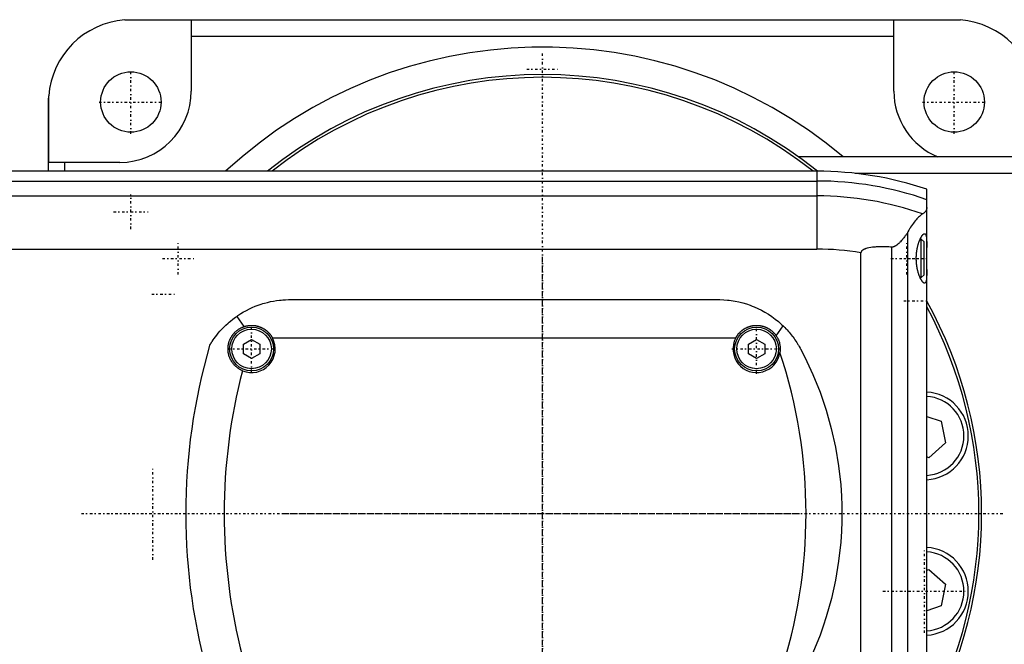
# Model space of a CAD drawing. Extents: x -502 to 174, y -90 to 90.
# Tile 5 of 6: x -95 to 84, y -24 to 90. Entities that reach past the tile are written whole.
import ezdxf

# ---------------------------------------------------------------- set-up
doc = ezdxf.new("R2010")
doc.units = 0
doc.linetypes.add('CENTER', pattern=[1.5, 0.45, -0.5, 0.05, -0.5])
doc.layers.add('AM_0', color=7, linetype='CONTINUOUS')
doc.layers.add('AM_7', color=7, linetype='CENTER')

msp = doc.modelspace()

# ---------------------------------------------------------------- linework, layer by layer
at = {"layer": 'AM_0', "color": 7, "linetype": 'CONTINUOUS'}
for p, q in [((-76.12, 89.96), (-64, 89.96)), ((-75, 90), (75, 90)), ((-64, 89.96), (-64, 77)), ((64, 89.96), (76.12, 89.96)), ((64, 77), (64, 89.96)), ((-64, 87), (64, 87)), ((-89.96, 64), (-89.96, 76.12)), ((-90, 62.39), (-90, 75)), ((127, 65), (46.64, 65)), ((-77, 64), (-89.96, 64)), ((-87, 62.39), (-87, 64)), ((50, 62.39), (-240, 62.39)), ((50, 62.39), (50, 48.19)), ((127, 62), (56.95, 62)), ((-187.95, 60.6), (50, 60.6)), ((-146.27, 57.89), (50, 57.89)), ((70, -59.1), (70, 59.1)), ((66.48, 51.17), (66.48, -51.17)), ((63.58, 48.57), (63.58, -48.57)), ((69, 50), (68.79, 50)), ((69.5, 49.5), (69, 50)), ((69, 43), (69, 50)), ((69.5, 43.5), (69.5, 49.5)), ((-125.1, 48.19), (50, 48.19)), ((58, -47.52), (58, 47.52)), ((69, 43), (69.5, 43.5)), ((68.79, 43), (69, 43)), ((-46, 39), (32, 39)), ((-55.72, 35.94), (-54.39, 34.07)), ((42.58, 32.38), (43.84, 34.2)), ((-54.5, 30.87), (-53, 31.73)), ((-54.5, 29.13), (-54.5, 30.87)), ((-53, 31.73), (-51.5, 30.87)), ((-51.5, 30.87), (-51.5, 29.13)), ((-49.19, 32), (35.19, 32)), ((37.5, 30.87), (39, 31.73)), ((37.5, 29.13), (37.5, 30.87)), ((39, 31.73), (40.5, 30.87)), ((40.5, 30.87), (40.5, 29.13)), ((-53, 28.27), (-54.5, 29.13)), ((-51.5, 29.13), (-53, 28.27)), ((39, 28.27), (37.5, 29.13)), ((40.5, 29.13), (39, 28.27)), ((70, 17.7), (72.6, 16.83)), ((72.6, 16.83), (73.41, 12.87)), ((73.41, 12.87), (70.38, 10.19)), ((70.38, 10.19), (70, 10.32)), ((70, -10.32), (70.38, -10.19)), ((70.38, -10.19), (73.41, -12.87)), ((73.41, -12.87), (72.6, -16.83)), ((72.6, -16.83), (70, -17.7))]:
    msp.add_line(p, q, dxfattribs=at)
for points in [[(-76.12, 89.96, 0), (-75.93, 89.97, 0), (-75.56, 89.99, 0), (-75.18, 90, 0), (-75, 90, 0)], [(75, 90, 0), (75.18, 90, 0), (75.56, 89.99, 0), (75.93, 89.97, 0), (76.12, 89.96, 0)], [(-90, 75, 0), (-90, 75.18, 0), (-89.99, 75.56, 0), (-89.97, 75.93, 0), (-89.96, 76.12, 0)], [(70, 55.78, 0), (70, 55.74, 0), (69.99, 55.66, 0), (69.99, 55.58, 0), (69.98, 55.55, 0), (69.97, 55.51, 0), (69.95, 55.44, 0), (69.93, 55.37, 0), (69.9, 55.3, 0), (69.87, 55.23, 0), (69.84, 55.16, 0), (69.82, 55.13, 0), (69.79, 55.1, 0), (69.75, 55.03, 0), (69.7, 54.97, 0), (69.64, 54.91, 0), (69.58, 54.85, 0), (69.51, 54.79, 0), (69.48, 54.76, 0), (69.44, 54.73, 0), (69.37, 54.68, 0), (69.28, 54.63, 0), (69.24, 54.6, 0)], [(69.24, 54.6, 0), (69.18, 54.57, 0), (69.06, 54.49, 0), (68.94, 54.39, 0), (68.87, 54.34, 0), (68.8, 54.28, 0), (68.66, 54.16, 0), (68.52, 54.02, 0), (68.37, 53.87, 0), (68.21, 53.71, 0), (68.05, 53.53, 0), (67.97, 53.43, 0), (67.89, 53.34, 0), (67.72, 53.13, 0), (67.56, 52.91, 0), (67.39, 52.68, 0), (67.22, 52.44, 0), (67.05, 52.18, 0), (66.97, 52.04, 0), (66.88, 51.91, 0), (66.72, 51.62, 0), (66.55, 51.33, 0), (66.48, 51.17, 0)], [(66.48, 51.17, 0), (66.4, 51.06, 0), (66.26, 50.84, 0), (66.11, 50.63, 0), (66.03, 50.53, 0), (65.95, 50.43, 0), (65.8, 50.23, 0), (65.65, 50.04, 0), (65.49, 49.85, 0), (65.34, 49.68, 0), (65.19, 49.52, 0), (65.11, 49.44, 0), (65.03, 49.36, 0), (64.88, 49.22, 0), (64.74, 49.09, 0), (64.58, 48.96, 0), (64.49, 48.89, 0), (64.46, 48.88, 0), (64.43, 48.86, 0), (64.42, 48.85, 0), (64.41, 48.84, 0), (64.38, 48.82, 0), (64.35, 48.8, 0), (64.32, 48.78, 0), (64.29, 48.77, 0), (64.26, 48.75, 0), (64.25, 48.74, 0), (64.24, 48.73, 0), (64.21, 48.72, 0), (64.18, 48.7, 0), (64.16, 48.7, 0), (64.15, 48.69, 0), (64.12, 48.68, 0), (64.08, 48.66, 0), (64.07, 48.66, 0), (64.05, 48.65, 0), (64.02, 48.64, 0), (63.99, 48.63, 0), (63.96, 48.62, 0), (63.93, 48.61, 0), (63.9, 48.6, 0), (63.88, 48.59, 0), (63.86, 48.59, 0), (63.83, 48.58, 0), (63.8, 48.58, 0), (63.76, 48.57, 0), (63.73, 48.57, 0), (63.7, 48.57, 0), (63.68, 48.57, 0), (63.66, 48.57, 0), (63.63, 48.57, 0), (63.6, 48.57, 0), (63.58, 48.57, 0)], [(69.59, 42, 0), (69.58, 42, 0), (69.55, 42, 0), (69.52, 42.01, 0), (69.51, 42.02, 0), (69.49, 42.02, 0), (69.46, 42.04, 0), (69.43, 42.06, 0), (69.4, 42.08, 0), (69.37, 42.1, 0), (69.33, 42.13, 0), (69.32, 42.15, 0), (69.3, 42.17, 0), (69.26, 42.2, 0), (69.23, 42.25, 0), (69.19, 42.29, 0), (69.16, 42.34, 0), (69.12, 42.39, 0), (69.1, 42.42, 0), (69.08, 42.45, 0), (69.05, 42.51, 0), (69.01, 42.57, 0), (68.99, 42.6, 0), (68.97, 42.63, 0), (68.93, 42.7, 0), (68.9, 42.77, 0), (68.88, 42.81, 0), (68.86, 42.85, 0), (68.82, 42.92, 0), (68.78, 43, 0), (68.75, 43.09, 0), (68.71, 43.17, 0), (68.68, 43.26, 0), (68.66, 43.3, 0), (68.64, 43.34, 0), (68.61, 43.43, 0), (68.58, 43.53, 0), (68.54, 43.62, 0), (68.51, 43.73, 0), (68.48, 43.83, 0), (68.46, 43.88, 0), (68.45, 43.93, 0), (68.42, 44.04, 0), (68.39, 44.16, 0), (68.36, 44.27, 0), (68.33, 44.39, 0), (68.3, 44.51, 0), (68.29, 44.57, 0), (68.28, 44.63, 0), (68.25, 44.75, 0), (68.23, 44.87, 0), (68.21, 45, 0), (68.19, 45.13, 0), (68.17, 45.26, 0), (68.16, 45.32, 0), (68.15, 45.39, 0), (68.14, 45.52, 0), (68.13, 45.65, 0), (68.12, 45.78, 0), (68.11, 45.91, 0), (68.1, 46.04, 0), (68.1, 46.11, 0), (68.09, 46.17, 0), (68.09, 46.31, 0), (68.09, 46.44, 0), (68.09, 46.5, 0), (68.09, 46.56, 0), (68.09, 46.69, 0), (68.09, 46.83, 0), (68.1, 46.89, 0), (68.1, 46.96, 0), (68.11, 47.09, 0), (68.12, 47.22, 0), (68.13, 47.35, 0), (68.14, 47.48, 0), (68.15, 47.61, 0), (68.16, 47.68, 0), (68.17, 47.74, 0), (68.19, 47.87, 0), (68.21, 48, 0), (68.23, 48.13, 0), (68.25, 48.25, 0), (68.28, 48.37, 0), (68.29, 48.43, 0), (68.3, 48.49, 0), (68.33, 48.61, 0), (68.36, 48.73, 0), (68.39, 48.84, 0), (68.42, 48.96, 0), (68.45, 49.07, 0), (68.46, 49.12, 0), (68.48, 49.17, 0), (68.51, 49.27, 0), (68.54, 49.38, 0), (68.58, 49.47, 0), (68.61, 49.57, 0), (68.64, 49.66, 0), (68.66, 49.7, 0), (68.68, 49.74, 0), (68.71, 49.83, 0), (68.75, 49.91, 0), (68.78, 50, 0), (68.82, 50.08, 0), (68.86, 50.15, 0), (68.88, 50.19, 0), (68.9, 50.23, 0), (68.93, 50.3, 0), (68.97, 50.37, 0), (68.99, 50.4, 0), (69.01, 50.43, 0), (69.05, 50.49, 0), (69.08, 50.55, 0), (69.1, 50.58, 0), (69.12, 50.61, 0), (69.16, 50.66, 0), (69.19, 50.71, 0), (69.23, 50.75, 0), (69.26, 50.8, 0), (69.3, 50.83, 0), (69.32, 50.85, 0), (69.33, 50.87, 0), (69.37, 50.9, 0), (69.4, 50.92, 0), (69.43, 50.94, 0), (69.46, 50.96, 0), (69.49, 50.98, 0), (69.51, 50.98, 0), (69.52, 50.99, 0), (69.55, 51, 0), (69.58, 51, 0), (69.59, 51, 0)], [(69.59, 51, 0), (69.62, 51, 0), (69.67, 50.98, 0), (69.72, 50.95, 0), (69.74, 50.93, 0), (69.76, 50.9, 0), (69.8, 50.83, 0), (69.84, 50.75, 0), (69.87, 50.65, 0), (69.9, 50.53, 0), (69.92, 50.4, 0), (69.93, 50.32, 0), (69.94, 50.25, 0), (69.96, 50.08, 0), (69.97, 49.91, 0), (69.98, 49.73, 0), (69.99, 49.53, 0), (69.99, 49.33, 0), (70, 49.22, 0), (70, 49.1, 0), (70, 48.87, 0), (70, 48.62, 0), (70, 48.5, 0)], [(63.58, 48.57, 0), (63.41, 48.58, 0), (63.07, 48.6, 0), (62.74, 48.62, 0), (62.57, 48.62, 0), (62.4, 48.63, 0), (62.07, 48.63, 0), (61.74, 48.63, 0), (61.42, 48.63, 0), (61.1, 48.62, 0), (60.78, 48.6, 0), (60.62, 48.58, 0), (60.46, 48.57, 0), (60.14, 48.54, 0), (59.8, 48.49, 0), (59.46, 48.43, 0), (59.13, 48.35, 0), (58.95, 48.3, 0), (58.9, 48.28, 0), (58.85, 48.27, 0), (58.82, 48.26, 0), (58.8, 48.25, 0), (58.75, 48.23, 0), (58.69, 48.21, 0), (58.67, 48.2, 0), (58.64, 48.19, 0), (58.59, 48.16, 0), (58.54, 48.14, 0), (58.51, 48.13, 0), (58.49, 48.11, 0), (58.44, 48.09, 0), (58.39, 48.06, 0), (58.34, 48.03, 0), (58.3, 48, 0), (58.25, 47.97, 0), (58.23, 47.95, 0), (58.21, 47.93, 0), (58.19, 47.91, 0), (58.18, 47.9, 0), (58.17, 47.9, 0), (58.17, 47.89, 0), (58.17, 47.89, 0), (58.16, 47.88, 0), (58.15, 47.88, 0), (58.15, 47.87, 0), (58.14, 47.86, 0), (58.13, 47.86, 0), (58.13, 47.85, 0), (58.13, 47.85, 0), (58.12, 47.84, 0), (58.12, 47.83, 0), (58.11, 47.83, 0), (58.11, 47.82, 0), (58.1, 47.81, 0), (58.1, 47.81, 0), (58.09, 47.81, 0), (58.09, 47.8, 0), (58.08, 47.79, 0), (58.08, 47.78, 0), (58.07, 47.78, 0), (58.07, 47.77, 0), (58.07, 47.76, 0), (58.07, 47.76, 0), (58.06, 47.75, 0), (58.06, 47.74, 0), (58.05, 47.73, 0), (58.05, 47.73, 0), (58.04, 47.72, 0), (58.04, 47.71, 0), (58.04, 47.71, 0), (58.04, 47.7, 0), (58.03, 47.69, 0), (58.03, 47.69, 0), (58.03, 47.68, 0), (58.03, 47.67, 0), (58.02, 47.67, 0), (58.02, 47.66, 0), (58.02, 47.66, 0), (58.02, 47.65, 0), (58.02, 47.64, 0), (58.01, 47.63, 0), (58.01, 47.62, 0), (58.01, 47.61, 0), (58.01, 47.61, 0), (58.01, 47.6, 0), (58.01, 47.59, 0), (58, 47.58, 0), (58, 47.57, 0), (58, 47.57, 0), (58, 47.56, 0), (58, 47.55, 0), (58, 47.55, 0), (58, 47.54, 0), (58, 47.53, 0), (58, 47.52, 0)], [(70, 44.5, 0), (70, 44.38, 0), (70, 44.13, 0), (70, 43.9, 0), (70, 43.78, 0), (69.99, 43.67, 0), (69.99, 43.47, 0), (69.98, 43.27, 0), (69.97, 43.09, 0), (69.96, 42.92, 0), (69.94, 42.75, 0), (69.93, 42.68, 0), (69.92, 42.6, 0), (69.9, 42.47, 0), (69.87, 42.35, 0), (69.84, 42.25, 0), (69.8, 42.17, 0), (69.76, 42.1, 0), (69.74, 42.07, 0), (69.72, 42.05, 0), (69.67, 42.02, 0), (69.62, 42, 0), (69.59, 42, 0)], [(-55.72, 35.94, 0), (-55.48, 36.11, 0), (-54.98, 36.44, 0), (-54.46, 36.74, 0), (-54.2, 36.89, 0), (-53.94, 37.03, 0), (-53.41, 37.3, 0), (-52.88, 37.55, 0), (-52.33, 37.78, 0), (-51.78, 37.99, 0), (-51.23, 38.18, 0), (-50.95, 38.26, 0), (-50.68, 38.34, 0), (-50.12, 38.49, 0), (-49.56, 38.62, 0), (-49, 38.73, 0), (-48.45, 38.82, 0), (-47.89, 38.89, 0), (-47.62, 38.92, 0), (-47.34, 38.95, 0), (-46.8, 38.98, 0), (-46.27, 39, 0), (-46, 39, 0)], [(32, 39, 0), (32.33, 39, 0), (33, 38.97, 0), (33.69, 38.92, 0), (34.03, 38.88, 0), (34.38, 38.83, 0), (35.07, 38.72, 0), (35.77, 38.58, 0), (36.46, 38.4, 0), (37.16, 38.2, 0), (37.85, 37.96, 0), (38.19, 37.83, 0), (38.53, 37.7, 0), (39.21, 37.4, 0), (39.87, 37.07, 0), (40.52, 36.71, 0), (41.16, 36.32, 0), (41.78, 35.91, 0), (42.08, 35.69, 0), (42.38, 35.46, 0), (42.96, 34.99, 0), (43.55, 34.48, 0), (43.84, 34.2, 0)], [(-60.65, 30.62, 0), (-60.65, 30.62, 0), (-60.65, 30.62, 0), (-60.65, 30.63, 0), (-60.64, 30.63, 0), (-60.64, 30.64, 0), (-60.64, 30.65, 0), (-60.63, 30.66, 0), (-60.62, 30.68, 0), (-60.61, 30.7, 0), (-60.59, 30.72, 0), (-60.59, 30.73, 0), (-60.58, 30.74, 0), (-60.57, 30.76, 0), (-60.55, 30.79, 0), (-60.53, 30.82, 0), (-60.52, 30.85, 0), (-60.5, 30.88, 0), (-60.49, 30.9, 0), (-60.48, 30.91, 0), (-60.45, 30.95, 0), (-60.43, 30.98, 0), (-60.42, 31, 0), (-60.41, 31.02, 0), (-60.39, 31.06, 0), (-60.36, 31.09, 0), (-60.35, 31.11, 0), (-60.34, 31.13, 0), (-60.31, 31.17, 0), (-60.29, 31.21, 0), (-60.26, 31.26, 0), (-60.23, 31.3, 0), (-60.2, 31.34, 0), (-60.19, 31.36, 0), (-60.17, 31.39, 0), (-60.14, 31.43, 0), (-60.11, 31.48, 0), (-60.01, 31.64, 0), (-59.81, 31.91, 0), (-59.59, 32.21, 0), (-59.35, 32.53, 0), (-59.21, 32.7, 0), (-59.07, 32.87, 0), (-58.77, 33.22, 0), (-58.43, 33.59, 0), (-58.07, 33.97, 0), (-57.69, 34.35, 0), (-57.28, 34.72, 0), (-57.07, 34.9, 0), (-56.86, 35.08, 0), (-56.41, 35.44, 0), (-55.96, 35.78, 0), (-55.72, 35.94, 0)], [(-54.39, 34.07, 0), (-54.36, 34.08, 0), (-54.31, 34.1, 0), (-54.26, 34.11, 0), (-54.23, 34.12, 0), (-54.2, 34.13, 0), (-54.15, 34.14, 0), (-54.09, 34.16, 0), (-54.03, 34.17, 0), (-53.98, 34.19, 0), (-53.92, 34.2, 0), (-53.9, 34.21, 0), (-53.87, 34.21, 0), (-53.81, 34.22, 0), (-53.76, 34.23, 0), (-53.7, 34.24, 0), (-53.64, 34.25, 0), (-53.59, 34.26, 0), (-53.56, 34.26, 0), (-53.53, 34.27, 0), (-53.48, 34.27, 0), (-53.42, 34.28, 0), (-53.39, 34.28, 0), (-53.37, 34.28, 0), (-53.31, 34.29, 0), (-53.25, 34.29, 0), (-53.23, 34.29, 0), (-53.2, 34.3, 0), (-53.14, 34.3, 0), (-53.09, 34.3, 0), (-53.03, 34.3, 0), (-52.98, 34.3, 0), (-52.93, 34.3, 0), (-52.9, 34.3, 0), (-52.87, 34.3, 0), (-52.82, 34.3, 0), (-52.76, 34.29, 0), (-52.7, 34.29, 0), (-52.65, 34.29, 0), (-52.59, 34.28, 0), (-52.57, 34.28, 0), (-52.54, 34.28, 0), (-52.48, 34.27, 0), (-52.43, 34.26, 0), (-52.37, 34.25, 0), (-52.31, 34.25, 0), (-52.26, 34.24, 0), (-52.23, 34.23, 0), (-52.2, 34.23, 0), (-52.15, 34.21, 0), (-52.09, 34.2, 0), (-52.04, 34.19, 0), (-51.98, 34.18, 0), (-51.92, 34.16, 0), (-51.9, 34.16, 0), (-51.87, 34.15, 0), (-51.81, 34.13, 0), (-51.76, 34.12, 0), (-51.7, 34.1, 0), (-51.65, 34.08, 0), (-51.6, 34.06, 0), (-51.57, 34.05, 0), (-51.54, 34.05, 0), (-51.49, 34.03, 0), (-51.43, 34, 0), (-51.41, 33.99, 0), (-51.38, 33.98, 0), (-51.33, 33.96, 0), (-51.28, 33.94, 0), (-51.25, 33.93, 0), (-51.22, 33.92, 0), (-51.17, 33.89, 0), (-51.12, 33.87, 0), (-51.07, 33.84, 0), (-51.02, 33.82, 0), (-50.97, 33.79, 0), (-50.94, 33.77, 0), (-50.92, 33.76, 0), (-50.87, 33.73, 0), (-50.82, 33.7, 0), (-50.77, 33.68, 0), (-50.72, 33.65, 0), (-50.67, 33.61, 0), (-50.65, 33.6, 0), (-50.62, 33.58, 0), (-50.58, 33.55, 0), (-50.53, 33.52, 0), (-50.48, 33.49, 0), (-50.44, 33.45, 0), (-50.39, 33.42, 0), (-50.37, 33.4, 0), (-50.35, 33.39, 0), (-50.31, 33.35, 0), (-50.26, 33.32, 0), (-50.22, 33.28, 0), (-50.18, 33.24, 0), (-50.14, 33.21, 0), (-50.12, 33.19, 0), (-50.09, 33.17, 0), (-50.05, 33.13, 0), (-50.01, 33.09, 0), (-49.98, 33.06, 0), (-49.94, 33.02, 0), (-49.9, 32.98, 0), (-49.88, 32.96, 0), (-49.86, 32.94, 0), (-49.82, 32.9, 0), (-49.79, 32.86, 0), (-49.77, 32.84, 0), (-49.75, 32.82, 0), (-49.72, 32.77, 0), (-49.68, 32.73, 0), (-49.66, 32.71, 0), (-49.64, 32.69, 0), (-49.61, 32.64, 0), (-49.58, 32.6, 0), (-49.54, 32.56, 0), (-49.51, 32.51, 0), (-49.48, 32.46, 0), (-49.46, 32.44, 0), (-49.44, 32.42, 0), (-49.41, 32.37, 0), (-49.38, 32.32, 0), (-49.35, 32.27, 0), (-49.32, 32.22, 0), (-49.29, 32.18, 0), (-49.28, 32.15, 0), (-49.26, 32.13, 0), (-49.23, 32.08, 0), (-49.21, 32.03, 0), (-49.19, 32, 0)], [(35.19, 32, 0), (35.21, 32.04, 0), (35.25, 32.11, 0), (35.3, 32.18, 0), (35.32, 32.22, 0), (35.34, 32.25, 0), (35.38, 32.33, 0), (35.43, 32.4, 0), (35.48, 32.46, 0), (35.52, 32.53, 0), (35.57, 32.6, 0), (35.6, 32.63, 0), (35.62, 32.66, 0), (35.67, 32.73, 0), (35.73, 32.79, 0), (35.78, 32.85, 0), (35.83, 32.91, 0), (35.89, 32.97, 0), (35.92, 33, 0), (35.94, 33.03, 0), (36, 33.08, 0), (36.06, 33.14, 0), (36.09, 33.16, 0), (36.12, 33.19, 0), (36.18, 33.25, 0), (36.24, 33.3, 0), (36.27, 33.32, 0), (36.3, 33.35, 0), (36.37, 33.4, 0), (36.43, 33.45, 0), (36.5, 33.5, 0), (36.57, 33.55, 0), (36.64, 33.59, 0), (36.67, 33.62, 0), (36.71, 33.64, 0), (36.78, 33.68, 0), (36.85, 33.72, 0), (36.92, 33.77, 0), (37, 33.8, 0), (37.07, 33.84, 0), (37.11, 33.86, 0), (37.15, 33.88, 0), (37.22, 33.92, 0), (37.3, 33.95, 0), (37.38, 33.98, 0), (37.46, 34.01, 0), (37.53, 34.04, 0), (37.57, 34.06, 0), (37.61, 34.07, 0), (37.69, 34.1, 0), (37.77, 34.12, 0), (37.85, 34.14, 0), (37.93, 34.17, 0), (38.02, 34.19, 0), (38.06, 34.2, 0), (38.1, 34.2, 0), (38.18, 34.22, 0), (38.26, 34.24, 0), (38.34, 34.25, 0), (38.42, 34.26, 0), (38.51, 34.27, 0), (38.55, 34.28, 0), (38.59, 34.28, 0), (38.67, 34.29, 0), (38.75, 34.29, 0), (38.79, 34.29, 0), (38.83, 34.3, 0), (38.91, 34.3, 0), (38.99, 34.3, 0), (39.03, 34.3, 0), (39.07, 34.3, 0), (39.15, 34.3, 0), (39.23, 34.29, 0), (39.31, 34.29, 0), (39.39, 34.28, 0), (39.48, 34.27, 0), (39.52, 34.27, 0), (39.56, 34.26, 0), (39.64, 34.25, 0), (39.72, 34.24, 0), (39.8, 34.22, 0), (39.88, 34.21, 0), (39.97, 34.19, 0), (40.01, 34.18, 0), (40.05, 34.17, 0), (40.13, 34.15, 0), (40.21, 34.13, 0), (40.29, 34.1, 0), (40.37, 34.08, 0), (40.45, 34.05, 0), (40.49, 34.03, 0), (40.53, 34.02, 0), (40.61, 33.99, 0), (40.68, 33.96, 0), (40.76, 33.92, 0), (40.84, 33.89, 0), (40.91, 33.85, 0), (40.95, 33.83, 0), (40.99, 33.81, 0), (41.06, 33.77, 0), (41.13, 33.73, 0), (41.21, 33.69, 0), (41.28, 33.65, 0), (41.35, 33.6, 0), (41.38, 33.58, 0), (41.42, 33.56, 0), (41.48, 33.51, 0), (41.55, 33.46, 0), (41.58, 33.44, 0), (41.62, 33.41, 0), (41.68, 33.36, 0), (41.75, 33.31, 0), (41.78, 33.28, 0), (41.81, 33.26, 0), (41.87, 33.2, 0), (41.93, 33.15, 0), (41.99, 33.09, 0), (42.04, 33.04, 0), (42.1, 32.98, 0), (42.13, 32.95, 0), (42.15, 32.92, 0), (42.21, 32.86, 0), (42.26, 32.8, 0), (42.31, 32.74, 0), (42.36, 32.68, 0), (42.42, 32.61, 0), (42.44, 32.58, 0), (42.46, 32.55, 0), (42.51, 32.48, 0), (42.56, 32.41, 0), (42.58, 32.38, 0)], [(43.84, 34.2, 0), (43.95, 34.1, 0), (44.15, 33.89, 0), (44.35, 33.68, 0), (44.45, 33.58, 0), (44.55, 33.47, 0), (44.74, 33.26, 0), (44.93, 33.04, 0), (45.12, 32.82, 0), (45.3, 32.59, 0), (45.48, 32.36, 0), (45.57, 32.25, 0), (45.65, 32.13, 0), (45.82, 31.9, 0), (45.99, 31.66, 0), (46.15, 31.42, 0), (46.31, 31.17, 0), (46.47, 30.93, 0), (46.54, 30.8, 0), (46.62, 30.68, 0), (46.76, 30.43, 0), (46.91, 30.17, 0), (46.98, 30.04, 0)], [(-54.66, 26.03, 0), (-54.7, 26.05, 0), (-54.79, 26.09, 0), (-54.88, 26.13, 0), (-54.92, 26.15, 0), (-54.97, 26.18, 0), (-55.05, 26.22, 0), (-55.14, 26.27, 0), (-55.22, 26.32, 0), (-55.31, 26.37, 0), (-55.39, 26.42, 0), (-55.43, 26.45, 0), (-55.47, 26.48, 0), (-55.55, 26.54, 0), (-55.63, 26.59, 0), (-55.7, 26.66, 0), (-55.78, 26.72, 0), (-55.85, 26.78, 0), (-55.89, 26.81, 0), (-55.92, 26.84, 0), (-55.99, 26.91, 0), (-56.06, 26.98, 0), (-56.09, 27.01, 0), (-56.13, 27.05, 0), (-56.19, 27.12, 0), (-56.26, 27.19, 0), (-56.29, 27.23, 0), (-56.32, 27.26, 0), (-56.38, 27.34, 0), (-56.44, 27.41, 0), (-56.49, 27.49, 0), (-56.55, 27.57, 0), (-56.6, 27.65, 0), (-56.63, 27.69, 0), (-56.65, 27.73, 0), (-56.7, 27.81, 0), (-56.75, 27.89, 0), (-56.79, 27.98, 0), (-56.84, 28.06, 0), (-56.88, 28.14, 0), (-56.9, 28.19, 0), (-56.92, 28.23, 0), (-56.96, 28.32, 0), (-56.99, 28.41, 0), (-57.03, 28.49, 0), (-57.06, 28.58, 0), (-57.09, 28.67, 0), (-57.1, 28.72, 0), (-57.12, 28.76, 0), (-57.15, 28.86, 0), (-57.17, 28.95, 0), (-57.19, 29.04, 0), (-57.21, 29.13, 0), (-57.23, 29.23, 0), (-57.24, 29.27, 0), (-57.25, 29.32, 0), (-57.26, 29.42, 0), (-57.27, 29.51, 0), (-57.28, 29.61, 0), (-57.29, 29.7, 0), (-57.3, 29.8, 0), (-57.3, 29.85, 0), (-57.3, 29.89, 0), (-57.3, 29.99, 0), (-57.3, 30.09, 0), (-57.3, 30.14, 0), (-57.3, 30.18, 0), (-57.29, 30.28, 0), (-57.28, 30.38, 0), (-57.28, 30.43, 0), (-57.27, 30.48, 0), (-57.26, 30.57, 0), (-57.25, 30.67, 0), (-57.23, 30.77, 0), (-57.21, 30.86, 0), (-57.19, 30.96, 0), (-57.18, 31.01, 0), (-57.17, 31.05, 0), (-57.14, 31.15, 0), (-57.12, 31.24, 0), (-57.09, 31.33, 0), (-57.06, 31.43, 0), (-57.02, 31.52, 0), (-57.01, 31.56, 0), (-56.99, 31.61, 0), (-56.95, 31.7, 0), (-56.91, 31.79, 0), (-56.87, 31.87, 0), (-56.83, 31.96, 0), (-56.78, 32.05, 0), (-56.76, 32.09, 0), (-56.73, 32.13, 0), (-56.68, 32.22, 0), (-56.63, 32.3, 0), (-56.58, 32.38, 0), (-56.53, 32.46, 0), (-56.47, 32.54, 0), (-56.44, 32.58, 0), (-56.41, 32.62, 0), (-56.35, 32.69, 0), (-56.29, 32.77, 0), (-56.23, 32.84, 0), (-56.17, 32.91, 0), (-56.1, 32.98, 0), (-56.07, 33.01, 0), (-56.03, 33.05, 0), (-55.97, 33.11, 0), (-55.9, 33.18, 0), (-55.86, 33.21, 0), (-55.82, 33.24, 0), (-55.75, 33.3, 0), (-55.68, 33.36, 0), (-55.64, 33.39, 0), (-55.6, 33.42, 0), (-55.53, 33.48, 0), (-55.45, 33.53, 0), (-55.37, 33.59, 0), (-55.29, 33.64, 0), (-55.21, 33.69, 0), (-55.17, 33.71, 0), (-55.13, 33.74, 0), (-55.05, 33.78, 0), (-54.96, 33.83, 0), (-54.88, 33.87, 0), (-54.79, 33.91, 0), (-54.7, 33.95, 0), (-54.66, 33.97, 0), (-54.62, 33.99, 0), (-54.53, 34.02, 0), (-54.44, 34.05, 0), (-54.39, 34.07, 0)], [(42.58, 32.38, 0), (42.63, 32.3, 0), (42.72, 32.15, 0), (42.81, 32, 0), (42.85, 31.92, 0), (42.89, 31.84, 0), (42.96, 31.68, 0), (43.03, 31.51, 0), (43.08, 31.35, 0), (43.14, 31.18, 0), (43.18, 31.01, 0), (43.2, 30.92, 0), (43.22, 30.84, 0), (43.25, 30.66, 0), (43.27, 30.49, 0), (43.29, 30.31, 0), (43.3, 30.13, 0), (43.3, 29.96, 0), (43.3, 29.87, 0), (43.29, 29.78, 0), (43.28, 29.61, 0), (43.26, 29.43, 0), (43.25, 29.34, 0)], [(46.98, 30.04, 0), (47.78, 28.5, 0), (49.26, 25.34, 0), (50.56, 22.12, 0), (51.14, 20.48, 0), (51.68, 18.83, 0), (52.61, 15.49, 0), (53.37, 12.11, 0), (53.94, 8.69, 0), (54.32, 5.23, 0), (54.45, 3.2, 0), (54.48, 2.63, 0), (54.5, 2.05, 0), (54.51, 1.76, 0), (54.52, 1.47, 0), (54.53, 0.89, 0), (54.53, 0.31, 0), (54.53, 0.02, 0), (54.53, -0.27, 0), (54.53, -0.86, 0), (54.52, -1.44, 0), (54.51, -1.73, 0), (54.5, -2.02, 0), (54.48, -2.6, 0), (54.45, -3.18, 0), (54.32, -5.21, 0), (53.94, -8.67, 0), (53.37, -12.1, 0), (52.62, -15.49, 0), (51.68, -18.83, 0), (51.14, -20.48, 0), (50.56, -22.12, 0), (49.26, -25.35, 0)]]:
    msp.add_polyline3d(points, dxfattribs=at)
for centre, radius in [((-75, 75), 5.5), ((75, 75), 5.5), ((-53, 30), 4), ((-53, 30), 3.6), ((39, 30), 4), ((39, 30), 3.6)]:
    msp.add_circle(centre, radius, dxfattribs=at)
for centre, radius, start, end in [((-75, 75), 15, 94.2866, 175.7134), ((75, 75), 15, 4.2866, 85.7134), ((0, 0), 85, 49.8808, 132.7792), ((0, 0), 80, 51.2468, 128.7532), ((0, 0), 79.5, 51.698, 128.302), ((-77, 77), 13, 270, 0), ((77, 77), 13, 180, 247.3801), ((50, 0), 62.39, 71.3023, 90), ((50, 0), 60.6, 70.7279, 90), ((50, 0), 57.89, 70.5884, 90), ((50, 0), 48.19, 80.4445, 90), ((0, 0), 80, 331.045, 28.955), ((0, 0), 79.5, 331.7031, 28.2969), ((45, 0), 110, 163.8371, 196.1629), ((-53, 30), 4.3, 247.3468, 27.7177), ((39, 30), 4.3, 152.2823, 351.2132), ((-45, 0), 93, 341.6079, 18.3921), ((45, 0), 103, 165.3606, 194.6394), ((69.57, 14.16), 8, 273.0478, 86.9522), ((69.57, 14.16), 7.2, 273.3868, 86.6132), ((69.57, -14.16), 8, 273.0478, 86.9522), ((69.57, -14.16), 7.2, 273.3868, 86.6132)]:
    msp.add_arc(centre, radius, start, end, dxfattribs=at)
at = {"layer": 'AM_7', "color": 4, "linetype": 'CENTER'}
for p, q in [((0, -84), (0, 84)), ((-75, 69.22), (-75, 80.78)), ((-2.89, 81), (2.89, 81)), ((75, 69.22), (75, 80.78)), ((-80.78, 75), (-69.22, 75)), ((69.22, 75), (80.78, 75)), ((-75, 51.85), (-75, 58.15)), ((-78.15, 55), (-71.85, 55)), ((-66.35, 43.57), (-66.35, 49.35)), ((66.35, 43.57), (66.35, 49.35)), ((0, -47.25), (0, 47.25)), ((-69.24, 46.46), (-63.46, 46.46)), ((63.46, 46.46), (69.24, 46.46)), ((65.8, 46.5), (70.2, 46.5)), ((-71.2, 40), (-66.8, 40)), ((65.8, 38.75), (70.2, 38.75)), ((-53, 25.8), (-53, 34.2)), ((39, 25.48), (39, 34.52)), ((-57.2, 30), (-48.8, 30)), ((34.49, 30), (43.52, 30)), ((-71, -8.4), (-71, 8.4)), ((-79.4, 0), (-62.6, 0)), ((-84, 0), (84, 0)), ((-47.25, 0), (47.25, 0)), ((69.57, -21.72), (69.57, -6.6)), ((62.01, -14.16), (77.13, -14.16))]:
    msp.add_line(p, q, dxfattribs=at)

doc.saveas('drawing.dxf')
